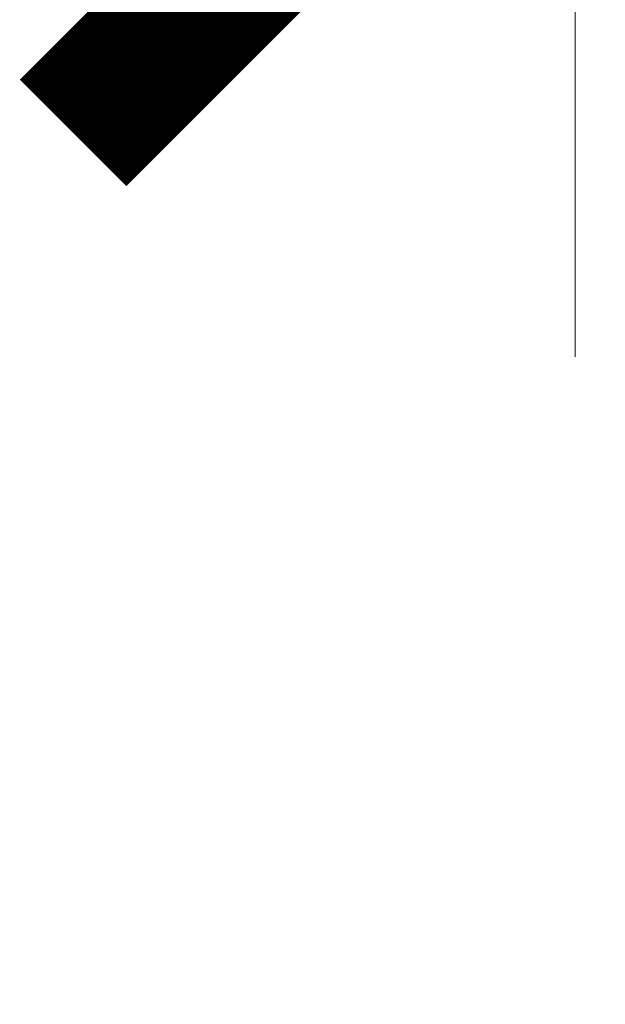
# Model space of a CAD drawing. Header units: millimetres. Extents: x -714384 to 30604203, y -92609 to 65084.
# Tile 105 of 256: x -107641 to -107554, y -4189 to -4042. Entities that reach past the tile are written whole.
import ezdxf

# ---------------------------------------------------------------- set-up
doc = ezdxf.new("R2010")
doc.units = ezdxf.units.MM
doc.layers.get('0').update_dxf_attribs({"lineweight": 0})
doc.layers.get('Defpoints').update_dxf_attribs({"color": 30})
doc.layers.add('ОВиК', color=7, linetype='Continuous')
doc.styles.get("Standard").update_dxf_attribs({"font": 'arial.ttf'})
doc.dimstyles.new('Standard (100)', dxfattribs={"dimtxt": 250, "dimasz": 150, "dimexe": 100, "dimexo": 100, "dimgap": 50, "dimtad": 1, "dimdec": 0, "dimrnd": 5, "dimtxsty": 'Standard', "dimblk": 'ARCHTICK', "dimcen": 0.09, "dimclrd": 7, "dimclre": 7, "dimclrt": 256, "dimazin": 0, "dimtfac": 1, "dimtdec": 0, "dimtofl": 0, "dimtmove": 1, "dimatfit": 0, "dimfxl": 2, "dimlwd": 0, "dimlwe": 0, "dimarcsym": 0})

# ---------------------------------------------------------------- blocks, each defined once
blk = doc.blocks.new('_ArchTick')
at = {"color": 0, "linetype": 'ByBlock', "const_width": 0.15}
blk.add_lwpolyline([(-0.5, -0.5), (0.5, 0.5)], dxfattribs=at)
blk = doc.blocks.new('*D1007')
at = {"layer": 'Defpoints', "color": 0, "transparency": 16777216}
for p in [(-107558.44, -3984.06), (-107558.44, -4192.5), (-106456.05, -4521.29)]:
    blk.add_point(p, dxfattribs=at)
at = {"layer": 'ОВиК', "color": 7, "lineweight": 0, "transparency": 16777216}
for p, q in [((-107558.44, -4092.5), (-107558.44, -3884.06)), ((-106456.05, -4421.29), (-106456.05, -3884.06)), ((-106456.05, -3984.06), (-107558.44, -3984.06))]:
    blk.add_line(p, q, dxfattribs=at)
at = {"layer": 'ОВиК', "color": 7, "lineweight": 0, "transparency": 16777216, "xscale": 150, "yscale": 150, "zscale": 150, "rotation": 180}
blk.add_blockref('_ArchTick', (-107558.44, -3984.06), dxfattribs=at)
at = {"layer": 'ОВиК', "color": 7, "lineweight": 0, "transparency": 16777216, "xscale": 150, "yscale": 150, "zscale": 150}
blk.add_blockref('_ArchTick', (-106456.05, -3984.06), dxfattribs=at)
at = {"layer": 'ОВиК', "transparency": 16777216, "insert": (-107007.25, -3806.42), "char_height": 250, "attachment_point": 5}
blk.add_mtext('1100', dxfattribs=at)

msp = doc.modelspace()

# ---------------------------------------------------------------- dimensions: what is measured, and where the dimension line sits
at = {"layer": 'ОВиК'}
dim = msp.add_linear_dim(base=(-107558.44, -3984.06), p1=(-106456.05, -4521.29), p2=(-107558.44, -4192.5), dimstyle='Standard (100)', dxfattribs=at)
dim.commit()
dim.dimension.update_dxf_attribs({"geometry": '*D1007', "text_midpoint": (-107007.25, -3984.06), "dimtype": 160})

doc.saveas('drawing.dxf')
